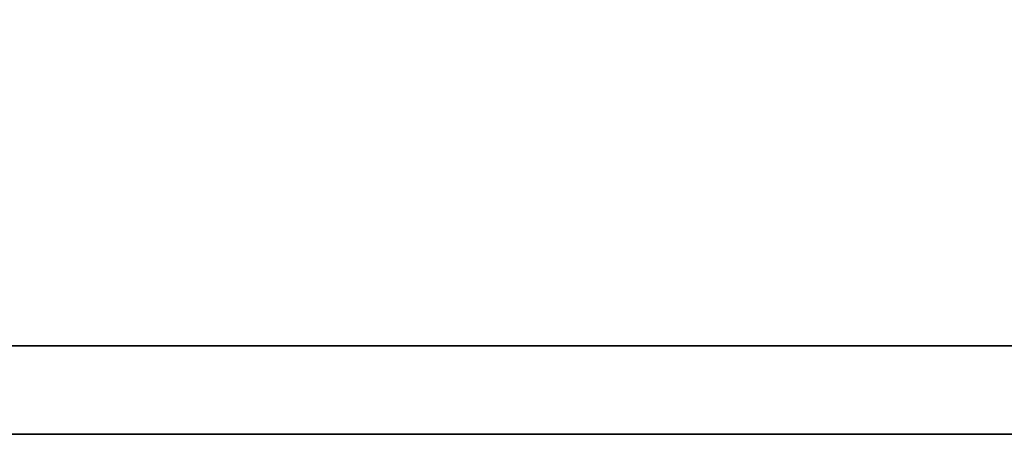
# Model space of a CAD drawing. Header units: millimetres. Extents: x 348 to 647, y 366 to 462.
# Tile 40 of 56: x 590.253 to 591.93, y 396.451 to 397.158. Entities that reach past the tile are written whole.
import ezdxf

# ---------------------------------------------------------------- set-up
doc = ezdxf.new("R2010")
doc.units = ezdxf.units.MM
doc.header["$LTSCALE"] = 0.15
doc.layers.add('DIM', color=4, linetype='CONTINUOUS')
doc.layers.add('layer 1', color=7, linetype='CONTINUOUS')

# ---------------------------------------------------------------- blocks, each defined once
blk = doc.blocks.new('TBI MOTION logo(完整正式版)')
at = {"layer": 'layer 1', "color": 22, "lineweight": 35}
blk.add_open_spline([(75.90875, -9.47875), (75.90875, -9.47875), (75.90875, -12.28625), (75.90875, -12.28625), (75.90875, -12.28625), (75.90875, -12.28625), (75.90875, -12.47875), (75.90875, -12.47875), (75.90875, -12.47875), (75.90875, -12.47875), (75.71625, -12.47875), (75.71625, -12.47875), (75.71625, -12.47875), (75.71625, -12.47875), (-88.32875, -12.47875), (-88.32875, -12.47875), (-88.32875, -12.47875), (-88.32875, -12.47875), (-88.32875, -13.29375), (-88.32875, -13.29375), (-88.32875, -13.29375), (-88.32875, -13.29375), (82.89125, -13.29375), (82.89125, -13.29375), (82.89125, -13.29375), (82.89125, -13.29375), (75.90875, -9.47875), (75.90875, -9.47875)], degree=3, knots=[0, 0, 0, 0, 0.1428571, 0.1428571, 0.1428571, 0.1428572, 0.2857143, 0.2857143, 0.2857143, 0.2857143, 0.4285714, 0.4285714, 0.4285714, 0.4285714, 0.5714286, 0.5714286, 0.5714286, 0.5714286, 0.7142857, 0.7142857, 0.7142857, 0.7142857, 0.8571429, 0.8571429, 0.8571429, 0.8571429, 1, 1, 1, 1], dxfattribs=at)

msp = doc.modelspace()

# ---------------------------------------------------------------- block references
at = {"layer": 'DIM', "color": 7, "xscale": 0.1852549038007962, "yscale": 0.1852549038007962, "zscale": 0.1852549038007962}
msp.add_blockref('TBI MOTION logo(完整正式版)', (587.3365, 398.914), dxfattribs=at)

doc.saveas('drawing.dxf')
